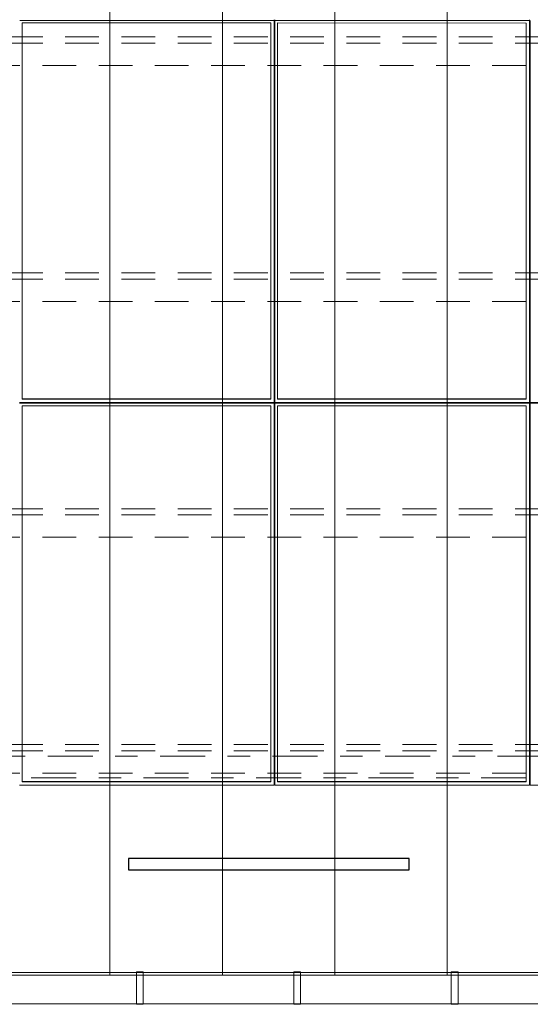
# Model space of a CAD drawing. Header units: metres. Extents: x -167 to 233, y -155 to 122.
# Tile 57 of 96: x 42.9 to 45.17, y 27.49 to 31.87. Entities that reach past the tile are written whole.
import ezdxf
from ezdxf.enums import TextEntityAlignment as Align

# ---------------------------------------------------------------- set-up
doc = ezdxf.new("R2010")
doc.units = ezdxf.units.M
doc.header["$MEASUREMENT"] = 0
for name, pattern in [('Achse', [0.4, 0.2, -0.1, 0, -0.1]), ('Raster', [0.4, 0.2, -0.1, 0, -0.1]), ('Strichlinie_ eng', [0.23, 0.15, -0.08])]:
    doc.linetypes.add(name, pattern=pattern)
for name, color, linetype in [('30 Dachaufbau', 7, 'Continuous'), ('30 Dachentwässerung', 7, 'Continuous'), ('30 Dachkonstruktion massiv', 7, 'Continuous'), ('40 Absturzsicherung', 7, 'Continuous'), ('70 PV-Anlage', 7, 'Continuous'), ('90 Achsraster', 7, 'Continuous')]:
    doc.layers.add(name, color=color, linetype=linetype)
doc.styles.add('ERSTELLTER_STIL_1', font='arial.ttf')

# ---------------------------------------------------------------- blocks, each defined once
blk = doc.blocks.new('Standard-Rastermarker_139')
at = {"layer": '90 Achsraster', "color": 14, "linetype": 'Raster', "lineweight": 18, "true_color": 0xa80000}
blk.add_line((1, 0), (45.4427, 0), dxfattribs=at)
at = {"layer": '90 Achsraster', "color": 14, "lineweight": 18, "true_color": 0xa80000, "style": 'ERSTELLTER_STIL_1'}
for tag, p in [('AC_MarkerText_1_0', (-0.35, 0.15)), ('AC_MarkerText_1_1', (46.7927, 0.15))]:
    blk.add_attdef(tag, text='', height=0.3, dxfattribs=at).set_placement(p, align=Align.TOP_CENTER)
blk = doc.blocks.new('Lattung 27')
at = {"layer": '30 Dachkonstruktion massiv', "color": 7, "linetype": 'Strichlinie_ eng', "lineweight": 13}
for p, q in [((40.5014, 3.2481), (0, 3.2481)), ((40.5014, 3.2202), (0, 3.2202)), ((0, 3.1212), (40.5014, 3.1212)), ((40.5014, 2.1984), (0, 2.1984)), ((40.5014, 2.1706), (0, 2.1706)), ((0, 2.0715), (40.5014, 2.0715)), ((40.5014, 1.1487), (0, 1.1487)), ((40.5014, 1.1209), (0, 1.1209)), ((0, 1.0218), (40.5014, 1.0218)), ((40.5014, 0.099), (0, 0.099)), ((40.5014, 0.0712), (0, 0.0712)), ((0, -0.0278), (40.5014, -0.0278))]:
    blk.add_line(p, q, dxfattribs=at)
blk = doc.blocks.new('Regenrinne 27_4')
at = {"layer": '30 Dachentwässerung', "color": 7, "linetype": 'Continuous', "lineweight": 13}
for p, q in [((5.815, 0.072), (5.785, 0.072)), ((5.785, 0.072), (5.785, -0.072)), ((5.815, -0.072), (5.815, 0.072)), ((6.515, 0.072), (6.485, 0.072)), ((6.485, 0.072), (6.485, -0.072)), ((6.515, -0.072), (6.515, 0.072)), ((7.215, 0.072), (7.185, 0.072)), ((7.185, 0.072), (7.185, -0.072)), ((7.215, -0.072), (7.215, 0.072)), ((5.785, -0.072), (5.815, -0.072)), ((6.485, -0.072), (6.515, -0.072)), ((7.185, -0.072), (7.215, -0.072))]:
    blk.add_line(p, q, dxfattribs=at)
at = {"layer": '30 Dachentwässerung', "color": 7, "linetype": 'Continuous', "lineweight": 13, "flags": 128}
blk.add_lwpolyline([(0, -0.07), (20.9887, -0.07), (20.9887, 0.07), (0, 0.07)], close=True, dxfattribs=at)
blk = doc.blocks.new('*X218', base_point=(27236.1321, 33357.279))
at = {"layer": '30 Dachaufbau', "color": 7, "linetype": 'Continuous', "lineweight": 13}
for p, q in [((43.3011, 31.8548), (43.3011, 31.9192)), ((43.3011, 31.8548), (43.3011, 31.9192)), ((43.8011, 31.8548), (43.8011, 31.9192)), ((43.8011, 31.8548), (43.8011, 31.9192)), ((44.3011, 31.8548), (44.3011, 31.9192)), ((44.3011, 31.8548), (44.3011, 31.9192)), ((44.8011, 31.8548), (44.8011, 31.9192)), ((44.8011, 31.8548), (44.8011, 31.9192)), ((43.3011, 31.7905), (43.3011, 31.8548)), ((43.3011, 31.7905), (43.3011, 31.8548)), ((43.8011, 31.7905), (43.8011, 31.8548)), ((43.8011, 31.7905), (43.8011, 31.8548)), ((44.3011, 31.7905), (44.3011, 31.8548)), ((44.3011, 31.7905), (44.3011, 31.8548)), ((44.8011, 31.7905), (44.8011, 31.8548)), ((44.8011, 31.7905), (44.8011, 31.8548)), ((43.3011, 31.7261), (43.3011, 31.7905)), ((43.3011, 31.7261), (43.3011, 31.7905)), ((43.8011, 31.7261), (43.8011, 31.7905)), ((43.8011, 31.7261), (43.8011, 31.7905)), ((44.3011, 31.7261), (44.3011, 31.7905)), ((44.3011, 31.7261), (44.3011, 31.7905)), ((44.8011, 31.7261), (44.8011, 31.7905)), ((44.8011, 31.7261), (44.8011, 31.7905)), ((43.3011, 31.6617), (43.3011, 31.7261)), ((43.3011, 31.6617), (43.3011, 31.7261)), ((43.8011, 31.6617), (43.8011, 31.7261)), ((43.8011, 31.6617), (43.8011, 31.7261)), ((44.3011, 31.6617), (44.3011, 31.7261)), ((44.3011, 31.6617), (44.3011, 31.7261)), ((44.8011, 31.6617), (44.8011, 31.7261)), ((44.8011, 31.6617), (44.8011, 31.7261)), ((43.3011, 31.5974), (43.3011, 31.6617)), ((43.3011, 31.5974), (43.3011, 31.6617)), ((43.8011, 31.5974), (43.8011, 31.6617)), ((43.8011, 31.5974), (43.8011, 31.6617)), ((44.3011, 31.5974), (44.3011, 31.6617)), ((44.3011, 31.5974), (44.3011, 31.6617)), ((44.8011, 31.5974), (44.8011, 31.6617)), ((44.8011, 31.5974), (44.8011, 31.6617)), ((43.3011, 31.533), (43.3011, 31.5974)), ((43.3011, 31.533), (43.3011, 31.5974)), ((43.8011, 31.533), (43.8011, 31.5974)), ((43.8011, 31.533), (43.8011, 31.5974)), ((44.3011, 31.533), (44.3011, 31.5974)), ((44.3011, 31.533), (44.3011, 31.5974)), ((44.8011, 31.533), (44.8011, 31.5974)), ((44.8011, 31.533), (44.8011, 31.5974)), ((43.3011, 31.4686), (43.3011, 31.533)), ((43.3011, 31.4686), (43.3011, 31.533)), ((43.8011, 31.4686), (43.8011, 31.533)), ((43.8011, 31.4686), (43.8011, 31.533)), ((44.3011, 31.4686), (44.3011, 31.533)), ((44.3011, 31.4686), (44.3011, 31.533)), ((44.8011, 31.4686), (44.8011, 31.533)), ((44.8011, 31.4686), (44.8011, 31.533)), ((43.3011, 31.4043), (43.3011, 31.4686)), ((43.3011, 31.4043), (43.3011, 31.4686)), ((43.8011, 31.4043), (43.8011, 31.4686)), ((43.8011, 31.4043), (43.8011, 31.4686)), ((44.3011, 31.4043), (44.3011, 31.4686)), ((44.3011, 31.4043), (44.3011, 31.4686)), ((44.8011, 31.4043), (44.8011, 31.4686)), ((44.8011, 31.4043), (44.8011, 31.4686)), ((43.3011, 31.3399), (43.3011, 31.4043)), ((43.3011, 31.3399), (43.3011, 31.4043)), ((43.8011, 31.3399), (43.8011, 31.4043)), ((43.8011, 31.3399), (43.8011, 31.4043)), ((44.3011, 31.3399), (44.3011, 31.4043)), ((44.3011, 31.3399), (44.3011, 31.4043)), ((44.8011, 31.3399), (44.8011, 31.4043)), ((44.8011, 31.3399), (44.8011, 31.4043)), ((43.3011, 31.2755), (43.3011, 31.3399)), ((43.3011, 31.2755), (43.3011, 31.3399)), ((43.8011, 31.2755), (43.8011, 31.3399)), ((43.8011, 31.2755), (43.8011, 31.3399)), ((44.3011, 31.2755), (44.3011, 31.3399)), ((44.3011, 31.2755), (44.3011, 31.3399)), ((44.8011, 31.2755), (44.8011, 31.3399)), ((44.8011, 31.2755), (44.8011, 31.3399)), ((43.3011, 31.2111), (43.3011, 31.2755)), ((43.3011, 31.2111), (43.3011, 31.2755)), ((43.8011, 31.2111), (43.8011, 31.2755)), ((43.8011, 31.2111), (43.8011, 31.2755)), ((44.3011, 31.2111), (44.3011, 31.2755)), ((44.3011, 31.2111), (44.3011, 31.2755)), ((44.8011, 31.2111), (44.8011, 31.2755)), ((44.8011, 31.2111), (44.8011, 31.2755)), ((43.3011, 31.1468), (43.3011, 31.2111)), ((43.3011, 31.1468), (43.3011, 31.2111)), ((43.8011, 31.1468), (43.8011, 31.2111)), ((43.8011, 31.1468), (43.8011, 31.2111)), ((44.3011, 31.1468), (44.3011, 31.2111)), ((44.3011, 31.1468), (44.3011, 31.2111)), ((44.8011, 31.1468), (44.8011, 31.2111)), ((44.8011, 31.1468), (44.8011, 31.2111)), ((43.3011, 31.0824), (43.3011, 31.1468)), ((43.3011, 31.0824), (43.3011, 31.1468)), ((43.8011, 31.0824), (43.8011, 31.1468)), ((43.8011, 31.0824), (43.8011, 31.1468)), ((44.3011, 31.0824), (44.3011, 31.1468)), ((44.3011, 31.0824), (44.3011, 31.1468)), ((44.8011, 31.0824), (44.8011, 31.1468)), ((44.8011, 31.0824), (44.8011, 31.1468)), ((43.3011, 31.018), (43.3011, 31.0824)), ((43.3011, 31.018), (43.3011, 31.0824)), ((43.8011, 31.018), (43.8011, 31.0824)), ((43.8011, 31.018), (43.8011, 31.0824)), ((44.3011, 31.018), (44.3011, 31.0824)), ((44.3011, 31.018), (44.3011, 31.0824)), ((44.8011, 31.018), (44.8011, 31.0824)), ((44.8011, 31.018), (44.8011, 31.0824)), ((43.3011, 30.9537), (43.3011, 31.018)), ((43.3011, 30.9537), (43.3011, 31.018)), ((43.8011, 30.9537), (43.8011, 31.018)), ((43.8011, 30.9537), (43.8011, 31.018)), ((44.3011, 30.9537), (44.3011, 31.018)), ((44.3011, 30.9537), (44.3011, 31.018)), ((44.8011, 30.9537), (44.8011, 31.018)), ((44.8011, 30.9537), (44.8011, 31.018)), ((43.3011, 30.8893), (43.3011, 30.9537)), ((43.3011, 30.8893), (43.3011, 30.9537)), ((43.8011, 30.8893), (43.8011, 30.9537)), ((43.8011, 30.8893), (43.8011, 30.9537)), ((44.3011, 30.8893), (44.3011, 30.9537)), ((44.3011, 30.8893), (44.3011, 30.9537)), ((44.8011, 30.8893), (44.8011, 30.9537)), ((44.8011, 30.8893), (44.8011, 30.9537)), ((43.3011, 30.8249), (43.3011, 30.8893)), ((43.3011, 30.8249), (43.3011, 30.8893)), ((43.8011, 30.8249), (43.8011, 30.8893)), ((43.8011, 30.8249), (43.8011, 30.8893)), ((44.3011, 30.8249), (44.3011, 30.8893)), ((44.3011, 30.8249), (44.3011, 30.8893)), ((44.8011, 30.8249), (44.8011, 30.8893)), ((44.8011, 30.8249), (44.8011, 30.8893)), ((43.3011, 30.7606), (43.3011, 30.8249)), ((43.3011, 30.7606), (43.3011, 30.8249)), ((43.8011, 30.7606), (43.8011, 30.8249)), ((43.8011, 30.7606), (43.8011, 30.8249)), ((44.3011, 30.7606), (44.3011, 30.8249)), ((44.3011, 30.7606), (44.3011, 30.8249)), ((44.8011, 30.7606), (44.8011, 30.8249)), ((44.8011, 30.7606), (44.8011, 30.8249)), ((43.3011, 30.6962), (43.3011, 30.7606)), ((43.3011, 30.6962), (43.3011, 30.7606)), ((43.8011, 30.6962), (43.8011, 30.7606)), ((43.8011, 30.6962), (43.8011, 30.7606)), ((44.3011, 30.6962), (44.3011, 30.7606)), ((44.3011, 30.6962), (44.3011, 30.7606)), ((44.8011, 30.6962), (44.8011, 30.7606)), ((44.8011, 30.6962), (44.8011, 30.7606)), ((43.3011, 30.6318), (43.3011, 30.6962)), ((43.3011, 30.6318), (43.3011, 30.6962)), ((43.8011, 30.6318), (43.8011, 30.6962)), ((43.8011, 30.6318), (43.8011, 30.6962)), ((44.3011, 30.6318), (44.3011, 30.6962)), ((44.3011, 30.6318), (44.3011, 30.6962)), ((44.8011, 30.6318), (44.8011, 30.6962)), ((44.8011, 30.6318), (44.8011, 30.6962)), ((43.3011, 30.5675), (43.3011, 30.6318)), ((43.3011, 30.5675), (43.3011, 30.6318)), ((43.8011, 30.5675), (43.8011, 30.6318)), ((43.8011, 30.5675), (43.8011, 30.6318)), ((44.3011, 30.5675), (44.3011, 30.6318)), ((44.3011, 30.5675), (44.3011, 30.6318)), ((44.8011, 30.5675), (44.8011, 30.6318)), ((44.8011, 30.5675), (44.8011, 30.6318)), ((43.3011, 30.5031), (43.3011, 30.5675)), ((43.3011, 30.5031), (43.3011, 30.5675)), ((43.8011, 30.5031), (43.8011, 30.5675)), ((43.8011, 30.5031), (43.8011, 30.5675)), ((44.3011, 30.5031), (44.3011, 30.5675)), ((44.3011, 30.5031), (44.3011, 30.5675)), ((44.8011, 30.5031), (44.8011, 30.5675)), ((44.8011, 30.5031), (44.8011, 30.5675)), ((43.3011, 30.4387), (43.3011, 30.5031)), ((43.3011, 30.4387), (43.3011, 30.5031)), ((43.8011, 30.4387), (43.8011, 30.5031)), ((43.8011, 30.4387), (43.8011, 30.5031)), ((44.3011, 30.4387), (44.3011, 30.5031)), ((44.3011, 30.4387), (44.3011, 30.5031)), ((44.8011, 30.4387), (44.8011, 30.5031)), ((44.8011, 30.4387), (44.8011, 30.5031)), ((43.3011, 30.3744), (43.3011, 30.4387)), ((43.3011, 30.3744), (43.3011, 30.4387)), ((43.8011, 30.3744), (43.8011, 30.4387)), ((43.8011, 30.3744), (43.8011, 30.4387)), ((44.3011, 30.3744), (44.3011, 30.4387)), ((44.3011, 30.3744), (44.3011, 30.4387)), ((44.8011, 30.3744), (44.8011, 30.4387)), ((44.8011, 30.3744), (44.8011, 30.4387)), ((43.3011, 30.31), (43.3011, 30.3744)), ((43.3011, 30.31), (43.3011, 30.3744)), ((43.8011, 30.31), (43.8011, 30.3744)), ((43.8011, 30.31), (43.8011, 30.3744)), ((44.3011, 30.31), (44.3011, 30.3744)), ((44.3011, 30.31), (44.3011, 30.3744)), ((44.8011, 30.31), (44.8011, 30.3744)), ((44.8011, 30.31), (44.8011, 30.3744)), ((43.3011, 30.2456), (43.3011, 30.31)), ((43.3011, 30.2456), (43.3011, 30.31)), ((43.8011, 30.2456), (43.8011, 30.31)), ((43.8011, 30.2456), (43.8011, 30.31)), ((44.3011, 30.2456), (44.3011, 30.31)), ((44.3011, 30.2456), (44.3011, 30.31)), ((44.8011, 30.2456), (44.8011, 30.31)), ((44.8011, 30.2456), (44.8011, 30.31)), ((43.3011, 30.1813), (43.3011, 30.2456)), ((43.3011, 30.1813), (43.3011, 30.2456)), ((43.8011, 30.1813), (43.8011, 30.2456)), ((43.8011, 30.1813), (43.8011, 30.2456)), ((44.3011, 30.1813), (44.3011, 30.2456)), ((44.3011, 30.1813), (44.3011, 30.2456)), ((44.8011, 30.1813), (44.8011, 30.2456)), ((44.8011, 30.1813), (44.8011, 30.2456)), ((43.3011, 30.1169), (43.3011, 30.1813)), ((43.3011, 30.1169), (43.3011, 30.1813)), ((43.8011, 30.1169), (43.8011, 30.1813)), ((43.8011, 30.1169), (43.8011, 30.1813)), ((44.3011, 30.1169), (44.3011, 30.1813)), ((44.3011, 30.1169), (44.3011, 30.1813)), ((44.8011, 30.1169), (44.8011, 30.1813)), ((44.8011, 30.1169), (44.8011, 30.1813)), ((43.3011, 30.0525), (43.3011, 30.1169)), ((43.3011, 30.0525), (43.3011, 30.1169)), ((43.8011, 30.0525), (43.8011, 30.1169)), ((43.8011, 30.0525), (43.8011, 30.1169)), ((44.3011, 30.0525), (44.3011, 30.1169)), ((44.3011, 30.0525), (44.3011, 30.1169)), ((44.8011, 30.0525), (44.8011, 30.1169)), ((44.8011, 30.0525), (44.8011, 30.1169)), ((43.3011, 29.9882), (43.3011, 30.0525)), ((43.3011, 29.9882), (43.3011, 30.0525)), ((43.8011, 29.9882), (43.8011, 30.0525)), ((43.8011, 29.9882), (43.8011, 30.0525)), ((44.3011, 29.9882), (44.3011, 30.0525)), ((44.3011, 29.9882), (44.3011, 30.0525)), ((44.8011, 29.9882), (44.8011, 30.0525)), ((44.8011, 29.9882), (44.8011, 30.0525)), ((43.3011, 29.9238), (43.3011, 29.9882)), ((43.3011, 29.9238), (43.3011, 29.9882)), ((43.8011, 29.9238), (43.8011, 29.9882)), ((43.8011, 29.9238), (43.8011, 29.9882)), ((44.3011, 29.9238), (44.3011, 29.9882)), ((44.3011, 29.9238), (44.3011, 29.9882)), ((44.8011, 29.9238), (44.8011, 29.9882)), ((44.8011, 29.9238), (44.8011, 29.9882)), ((43.3011, 29.8594), (43.3011, 29.9238)), ((43.3011, 29.8594), (43.3011, 29.9238)), ((43.8011, 29.8594), (43.8011, 29.9238)), ((43.8011, 29.8594), (43.8011, 29.9238)), ((44.3011, 29.8594), (44.3011, 29.9238)), ((44.3011, 29.8594), (44.3011, 29.9238)), ((44.8011, 29.8594), (44.8011, 29.9238)), ((44.8011, 29.8594), (44.8011, 29.9238)), ((43.3011, 29.7951), (43.3011, 29.8594)), ((43.3011, 29.7951), (43.3011, 29.8594)), ((43.8011, 29.7951), (43.8011, 29.8594)), ((43.8011, 29.7951), (43.8011, 29.8594)), ((44.3011, 29.7951), (44.3011, 29.8594)), ((44.3011, 29.7951), (44.3011, 29.8594)), ((44.8011, 29.7951), (44.8011, 29.8594)), ((44.8011, 29.7951), (44.8011, 29.8594)), ((43.3011, 29.7307), (43.3011, 29.7951)), ((43.3011, 29.7307), (43.3011, 29.7951)), ((43.8011, 29.7307), (43.8011, 29.7951)), ((43.8011, 29.7307), (43.8011, 29.7951)), ((44.3011, 29.7307), (44.3011, 29.7951)), ((44.3011, 29.7307), (44.3011, 29.7951)), ((44.8011, 29.7307), (44.8011, 29.7951)), ((44.8011, 29.7307), (44.8011, 29.7951)), ((43.3011, 29.6663), (43.3011, 29.7307)), ((43.3011, 29.6663), (43.3011, 29.7307)), ((43.8011, 29.6663), (43.8011, 29.7307)), ((43.8011, 29.6663), (43.8011, 29.7307)), ((44.3011, 29.6663), (44.3011, 29.7307)), ((44.3011, 29.6663), (44.3011, 29.7307)), ((44.8011, 29.6663), (44.8011, 29.7307)), ((44.8011, 29.6663), (44.8011, 29.7307)), ((43.3011, 29.602), (43.3011, 29.6663)), ((43.3011, 29.602), (43.3011, 29.6663)), ((43.8011, 29.602), (43.8011, 29.6663)), ((43.8011, 29.602), (43.8011, 29.6663)), ((44.3011, 29.602), (44.3011, 29.6663)), ((44.3011, 29.602), (44.3011, 29.6663)), ((44.8011, 29.602), (44.8011, 29.6663)), ((44.8011, 29.602), (44.8011, 29.6663)), ((43.3011, 29.5376), (43.3011, 29.602)), ((43.3011, 29.5376), (43.3011, 29.602)), ((43.8011, 29.5376), (43.8011, 29.602)), ((43.8011, 29.5376), (43.8011, 29.602)), ((44.3011, 29.5376), (44.3011, 29.602)), ((44.3011, 29.5376), (44.3011, 29.602)), ((44.8011, 29.5376), (44.8011, 29.602)), ((44.8011, 29.5376), (44.8011, 29.602)), ((43.3011, 29.4732), (43.3011, 29.5376)), ((43.3011, 29.4732), (43.3011, 29.5376)), ((43.8011, 29.4732), (43.8011, 29.5376)), ((43.8011, 29.4732), (43.8011, 29.5376)), ((44.3011, 29.4732), (44.3011, 29.5376)), ((44.3011, 29.4732), (44.3011, 29.5376)), ((44.8011, 29.4732), (44.8011, 29.5376)), ((44.8011, 29.4732), (44.8011, 29.5376)), ((43.3011, 29.4089), (43.3011, 29.4732)), ((43.3011, 29.4089), (43.3011, 29.4732)), ((43.8011, 29.4089), (43.8011, 29.4732)), ((43.8011, 29.4089), (43.8011, 29.4732)), ((44.3011, 29.4089), (44.3011, 29.4732)), ((44.3011, 29.4089), (44.3011, 29.4732)), ((44.8011, 29.4089), (44.8011, 29.4732)), ((44.8011, 29.4089), (44.8011, 29.4732)), ((43.3011, 29.3445), (43.3011, 29.4089)), ((43.3011, 29.3445), (43.3011, 29.4089)), ((43.8011, 29.3445), (43.8011, 29.4089)), ((43.8011, 29.3445), (43.8011, 29.4089)), ((44.3011, 29.3445), (44.3011, 29.4089)), ((44.3011, 29.3445), (44.3011, 29.4089)), ((44.8011, 29.3445), (44.8011, 29.4089)), ((44.8011, 29.3445), (44.8011, 29.4089)), ((43.3011, 29.2801), (43.3011, 29.3445)), ((43.3011, 29.2801), (43.3011, 29.3445)), ((43.8011, 29.2801), (43.8011, 29.3445)), ((43.8011, 29.2801), (43.8011, 29.3445)), ((44.3011, 29.2801), (44.3011, 29.3445)), ((44.3011, 29.2801), (44.3011, 29.3445)), ((44.8011, 29.2801), (44.8011, 29.3445)), ((44.8011, 29.2801), (44.8011, 29.3445)), ((43.3011, 29.2158), (43.3011, 29.2801)), ((43.3011, 29.2158), (43.3011, 29.2801)), ((43.8011, 29.2158), (43.8011, 29.2801)), ((43.8011, 29.2158), (43.8011, 29.2801)), ((44.3011, 29.2158), (44.3011, 29.2801)), ((44.3011, 29.2158), (44.3011, 29.2801)), ((44.8011, 29.2158), (44.8011, 29.2801)), ((44.8011, 29.2158), (44.8011, 29.2801)), ((43.3011, 29.1514), (43.3011, 29.2158)), ((43.3011, 29.1514), (43.3011, 29.2158)), ((43.8011, 29.1514), (43.8011, 29.2158)), ((43.8011, 29.1514), (43.8011, 29.2158)), ((44.3011, 29.1514), (44.3011, 29.2158)), ((44.3011, 29.1514), (44.3011, 29.2158)), ((44.8011, 29.1514), (44.8011, 29.2158)), ((44.8011, 29.1514), (44.8011, 29.2158)), ((43.3011, 29.087), (43.3011, 29.1514)), ((43.3011, 29.087), (43.3011, 29.1514)), ((43.8011, 29.087), (43.8011, 29.1514)), ((43.8011, 29.087), (43.8011, 29.1514)), ((44.3011, 29.087), (44.3011, 29.1514)), ((44.3011, 29.087), (44.3011, 29.1514)), ((44.8011, 29.087), (44.8011, 29.1514)), ((44.8011, 29.087), (44.8011, 29.1514)), ((43.3011, 29.0227), (43.3011, 29.087)), ((43.3011, 29.0227), (43.3011, 29.087)), ((43.8011, 29.0227), (43.8011, 29.087)), ((43.8011, 29.0227), (43.8011, 29.087)), ((44.3011, 29.0227), (44.3011, 29.087)), ((44.3011, 29.0227), (44.3011, 29.087)), ((44.8011, 29.0227), (44.8011, 29.087)), ((44.8011, 29.0227), (44.8011, 29.087)), ((43.3011, 28.9583), (43.3011, 29.0227)), ((43.3011, 28.9583), (43.3011, 29.0227)), ((43.8011, 28.9583), (43.8011, 29.0227)), ((43.8011, 28.9583), (43.8011, 29.0227)), ((44.3011, 28.9583), (44.3011, 29.0227)), ((44.3011, 28.9583), (44.3011, 29.0227)), ((44.8011, 28.9583), (44.8011, 29.0227)), ((44.8011, 28.9583), (44.8011, 29.0227)), ((43.3011, 28.8939), (43.3011, 28.9583)), ((43.3011, 28.8939), (43.3011, 28.9583)), ((43.8011, 28.8939), (43.8011, 28.9583)), ((43.8011, 28.8939), (43.8011, 28.9583)), ((44.3011, 28.8939), (44.3011, 28.9583)), ((44.3011, 28.8939), (44.3011, 28.9583)), ((44.8011, 28.8939), (44.8011, 28.9583)), ((44.8011, 28.8939), (44.8011, 28.9583)), ((43.3011, 28.8296), (43.3011, 28.8939)), ((43.3011, 28.8296), (43.3011, 28.8939)), ((43.8011, 28.8296), (43.8011, 28.8939)), ((43.8011, 28.8296), (43.8011, 28.8939)), ((44.3011, 28.8296), (44.3011, 28.8939)), ((44.3011, 28.8296), (44.3011, 28.8939)), ((44.8011, 28.8296), (44.8011, 28.8939)), ((44.8011, 28.8296), (44.8011, 28.8939)), ((43.3011, 28.7652), (43.3011, 28.8296)), ((43.3011, 28.7652), (43.3011, 28.8296)), ((43.8011, 28.7652), (43.8011, 28.8296)), ((43.8011, 28.7652), (43.8011, 28.8296)), ((44.3011, 28.7652), (44.3011, 28.8296)), ((44.3011, 28.7652), (44.3011, 28.8296)), ((44.8011, 28.7652), (44.8011, 28.8296)), ((44.8011, 28.7652), (44.8011, 28.8296)), ((43.3011, 28.7008), (43.3011, 28.7652)), ((43.3011, 28.7008), (43.3011, 28.7652)), ((43.8011, 28.7008), (43.8011, 28.7652)), ((43.8011, 28.7008), (43.8011, 28.7652)), ((44.3011, 28.7008), (44.3011, 28.7652)), ((44.3011, 28.7008), (44.3011, 28.7652)), ((44.8011, 28.7008), (44.8011, 28.7652)), ((44.8011, 28.7008), (44.8011, 28.7652)), ((43.3011, 28.6365), (43.3011, 28.7008)), ((43.3011, 28.6365), (43.3011, 28.7008)), ((43.8011, 28.6365), (43.8011, 28.7008)), ((43.8011, 28.6365), (43.8011, 28.7008)), ((44.3011, 28.6365), (44.3011, 28.7008)), ((44.3011, 28.6365), (44.3011, 28.7008)), ((44.8011, 28.6365), (44.8011, 28.7008)), ((44.8011, 28.6365), (44.8011, 28.7008)), ((43.3011, 28.5721), (43.3011, 28.6365)), ((43.3011, 28.5721), (43.3011, 28.6365)), ((43.8011, 28.5721), (43.8011, 28.6365)), ((43.8011, 28.5721), (43.8011, 28.6365)), ((44.3011, 28.5721), (44.3011, 28.6365)), ((44.3011, 28.5721), (44.3011, 28.6365)), ((44.8011, 28.5721), (44.8011, 28.6365)), ((44.8011, 28.5721), (44.8011, 28.6365)), ((43.3011, 28.5077), (43.3011, 28.5721)), ((43.3011, 28.5077), (43.3011, 28.5721)), ((43.8011, 28.5077), (43.8011, 28.5721)), ((43.8011, 28.5077), (43.8011, 28.5721)), ((44.3011, 28.5077), (44.3011, 28.5721)), ((44.3011, 28.5077), (44.3011, 28.5721)), ((44.8011, 28.5077), (44.8011, 28.5721)), ((44.8011, 28.5077), (44.8011, 28.5721)), ((43.3011, 28.4434), (43.3011, 28.5077)), ((43.3011, 28.4434), (43.3011, 28.5077)), ((43.8011, 28.4434), (43.8011, 28.5077)), ((43.8011, 28.4434), (43.8011, 28.5077)), ((44.3011, 28.4434), (44.3011, 28.5077)), ((44.3011, 28.4434), (44.3011, 28.5077)), ((44.8011, 28.4434), (44.8011, 28.5077)), ((44.8011, 28.4434), (44.8011, 28.5077)), ((43.3011, 28.379), (43.3011, 28.4434)), ((43.3011, 28.379), (43.3011, 28.4434)), ((43.8011, 28.379), (43.8011, 28.4434)), ((43.8011, 28.379), (43.8011, 28.4434)), ((44.3011, 28.379), (44.3011, 28.4434)), ((44.3011, 28.379), (44.3011, 28.4434)), ((44.8011, 28.379), (44.8011, 28.4434)), ((44.8011, 28.379), (44.8011, 28.4434)), ((43.3011, 28.3146), (43.3011, 28.379)), ((43.3011, 28.3146), (43.3011, 28.379)), ((43.8011, 28.3146), (43.8011, 28.379)), ((43.8011, 28.3146), (43.8011, 28.379)), ((44.3011, 28.3146), (44.3011, 28.379)), ((44.3011, 28.3146), (44.3011, 28.379)), ((44.8011, 28.3146), (44.8011, 28.379)), ((44.8011, 28.3146), (44.8011, 28.379)), ((43.3011, 28.2502), (43.3011, 28.3146)), ((43.3011, 28.2502), (43.3011, 28.3146)), ((43.8011, 28.2502), (43.8011, 28.3146)), ((43.8011, 28.2502), (43.8011, 28.3146)), ((44.3011, 28.2502), (44.3011, 28.3146)), ((44.3011, 28.2502), (44.3011, 28.3146)), ((44.8011, 28.2502), (44.8011, 28.3146)), ((44.8011, 28.2502), (44.8011, 28.3146)), ((43.3011, 28.1859), (43.3011, 28.2502)), ((43.3011, 28.1859), (43.3011, 28.2502)), ((43.8011, 28.1859), (43.8011, 28.2502)), ((43.8011, 28.1859), (43.8011, 28.2502)), ((44.3011, 28.1859), (44.3011, 28.2502)), ((44.3011, 28.1859), (44.3011, 28.2502)), ((44.8011, 28.1859), (44.8011, 28.2502)), ((44.8011, 28.1859), (44.8011, 28.2502)), ((43.3011, 28.1215), (43.3011, 28.1859)), ((43.3011, 28.1215), (43.3011, 28.1859)), ((43.8011, 28.1215), (43.8011, 28.1859)), ((43.8011, 28.1215), (43.8011, 28.1859)), ((44.3011, 28.1215), (44.3011, 28.1859)), ((44.3011, 28.1215), (44.3011, 28.1859)), ((44.8011, 28.1215), (44.8011, 28.1859)), ((44.8011, 28.1215), (44.8011, 28.1859)), ((43.3011, 28.0571), (43.3011, 28.1215)), ((43.3011, 28.0571), (43.3011, 28.1215)), ((43.8011, 28.0571), (43.8011, 28.1215)), ((43.8011, 28.0571), (43.8011, 28.1215)), ((44.3011, 28.0571), (44.3011, 28.1215)), ((44.3011, 28.0571), (44.3011, 28.1215)), ((44.8011, 28.0571), (44.8011, 28.1215)), ((44.8011, 28.0571), (44.8011, 28.1215)), ((43.3011, 27.9928), (43.3011, 28.0571)), ((43.3011, 27.9928), (43.3011, 28.0571)), ((43.8011, 27.9928), (43.8011, 28.0571)), ((43.8011, 27.9928), (43.8011, 28.0571)), ((44.3011, 27.9928), (44.3011, 28.0571)), ((44.3011, 27.9928), (44.3011, 28.0571)), ((44.8011, 27.9928), (44.8011, 28.0571)), ((44.8011, 27.9928), (44.8011, 28.0571)), ((43.3011, 27.9284), (43.3011, 27.9928)), ((43.3011, 27.9284), (43.3011, 27.9928)), ((43.8011, 27.9284), (43.8011, 27.9928)), ((43.8011, 27.9284), (43.8011, 27.9928)), ((44.3011, 27.9284), (44.3011, 27.9928)), ((44.3011, 27.9284), (44.3011, 27.9928)), ((44.8011, 27.9284), (44.8011, 27.9928)), ((44.8011, 27.9284), (44.8011, 27.9928)), ((43.3011, 27.864), (43.3011, 27.9284)), ((43.3011, 27.864), (43.3011, 27.9284)), ((43.8011, 27.864), (43.8011, 27.9284)), ((43.8011, 27.864), (43.8011, 27.9284)), ((44.3011, 27.864), (44.3011, 27.9284)), ((44.3011, 27.864), (44.3011, 27.9284)), ((44.8011, 27.864), (44.8011, 27.9284)), ((44.8011, 27.864), (44.8011, 27.9284)), ((43.3011, 27.7997), (43.3011, 27.864)), ((43.3011, 27.7997), (43.3011, 27.864)), ((43.8011, 27.7997), (43.8011, 27.864)), ((43.8011, 27.7997), (43.8011, 27.864)), ((44.3011, 27.7997), (44.3011, 27.864)), ((44.3011, 27.7997), (44.3011, 27.864)), ((44.8011, 27.7997), (44.8011, 27.864)), ((44.8011, 27.7997), (44.8011, 27.864)), ((43.3011, 27.7353), (43.3011, 27.7997)), ((43.3011, 27.7353), (43.3011, 27.7997)), ((43.8011, 27.7353), (43.8011, 27.7997)), ((43.8011, 27.7353), (43.8011, 27.7997)), ((44.3011, 27.7353), (44.3011, 27.7997)), ((44.3011, 27.7353), (44.3011, 27.7997)), ((44.8011, 27.7353), (44.8011, 27.7997)), ((44.8011, 27.7353), (44.8011, 27.7997)), ((43.3011, 27.6709), (43.3011, 27.7353)), ((43.3011, 27.6709), (43.3011, 27.7353)), ((43.8011, 27.6709), (43.8011, 27.7353)), ((43.8011, 27.6709), (43.8011, 27.7353)), ((44.3011, 27.6709), (44.3011, 27.7353)), ((44.3011, 27.6709), (44.3011, 27.7353)), ((44.8011, 27.6709), (44.8011, 27.7353)), ((44.8011, 27.6709), (44.8011, 27.7353)), ((43.3011, 27.6148), (43.3011, 27.6709)), ((43.3011, 27.6148), (43.3011, 27.6709)), ((43.8011, 27.6148), (43.8011, 27.6709)), ((43.8011, 27.6148), (43.8011, 27.6709)), ((44.3011, 27.6148), (44.3011, 27.6709)), ((44.3011, 27.6148), (44.3011, 27.6709)), ((44.8011, 27.6148), (44.8011, 27.6709)), ((44.8011, 27.6148), (44.8011, 27.6709))]:
    blk.add_line(p, q, dxfattribs=at)
blk = doc.blocks.new('Solarkollektor - ACB')
at = {"layer": '70 PV-Anlage', "color": 7, "linetype": 'Continuous', "lineweight": 13}
for p, q in [((12.4815, 1.6852), (12.4815, 3.385)), ((12.485, 3.3884), (12.485, 3.385)), ((13.6165, 3.385), (12.485, 3.385)), ((12.485, 3.385), (12.485, 1.6852)), ((13.6165, 3.3884), (13.6165, 3.385)), ((13.6165, 1.6852), (13.6165, 3.385)), ((13.62, 3.3884), (13.62, 3.385)), ((14.7515, 3.385), (13.62, 3.385)), ((13.62, 3.385), (13.62, 1.6852)), ((12.5, 1.7), (12.5, 3.3736)), ((12.5, 3.3736), (13.605, 3.3736)), ((13.605, 3.3736), (13.605, 1.7)), ((13.635, 1.7), (13.635, 3.3736)), ((13.635, 3.3736), (14.74, 3.3736)), ((14.74, 3.3736), (14.74, 1.7)), ((12.485, 3.319), (12.4815, 3.319)), ((12.485, 3.3134), (12.4815, 3.3134)), ((13.62, 3.319), (13.6165, 3.319)), ((13.62, 3.3134), (13.6165, 3.3134)), ((12.4815, 3.2738), (12.485, 3.2738)), ((12.4815, 3.2716), (12.485, 3.2716)), ((13.6165, 3.2738), (13.62, 3.2738)), ((13.6165, 3.2716), (13.62, 3.2716)), ((12.485, 1.7345), (12.4815, 1.7345)), ((12.485, 1.729), (12.4815, 1.729)), ((13.62, 1.7345), (13.6165, 1.7345)), ((13.62, 1.729), (13.6165, 1.729)), ((11.35, 1.6852), (12.4815, 1.6852)), ((12.4815, 1.6817), (11.35, 1.6817)), ((12.4815, 1.6893), (12.485, 1.6893)), ((12.4815, 1.6852), (12.4815, 1.6817)), ((12.4815, -0.0181), (12.4815, 1.6817)), ((12.485, 1.6852), (12.485, 1.6817)), ((12.485, 1.6852), (13.6165, 1.6852)), ((13.6165, 1.6817), (12.485, 1.6817)), ((12.485, 1.6817), (12.485, -0.0181)), ((12.5, 1.7011), (13.605, 1.7011)), ((13.605, 1.7), (12.5, 1.7)), ((12.5, -0.0032), (12.5, 1.6703)), ((12.5, 1.6703), (13.605, 1.6703)), ((13.605, 1.6703), (13.605, -0.0032)), ((13.6165, 1.6893), (13.62, 1.6893)), ((13.6165, 1.6852), (13.6165, 1.6817)), ((13.6165, -0.0181), (13.6165, 1.6817)), ((13.62, 1.6852), (13.62, 1.6817)), ((13.62, 1.6852), (14.7515, 1.6852)), ((14.7515, 1.6817), (13.62, 1.6817)), ((13.62, 1.6817), (13.62, -0.0181)), ((13.635, 1.7011), (14.74, 1.7011)), ((14.74, 1.7), (13.635, 1.7)), ((13.635, -0.0032), (13.635, 1.6703)), ((13.635, 1.6703), (14.74, 1.6703)), ((14.74, 1.6703), (14.74, -0.0032)), ((12.485, 1.6157), (12.4815, 1.6157)), ((12.485, 1.6101), (12.4815, 1.6101)), ((13.62, 1.6157), (13.6165, 1.6157)), ((13.62, 1.6101), (13.6165, 1.6101)), ((12.4815, 1.5705), (12.485, 1.5705)), ((12.4815, 1.5684), (12.485, 1.5684)), ((13.6165, 1.5705), (13.62, 1.5705)), ((13.6165, 1.5684), (13.62, 1.5684)), ((12.485, 0.0313), (12.4815, 0.0313)), ((12.485, 0.0257), (12.4815, 0.0257)), ((13.62, 0.0313), (13.6165, 0.0313)), ((13.62, 0.0257), (13.6165, 0.0257)), ((11.35, -0.0181), (12.4815, -0.0181)), ((12.4815, -0.0139), (12.485, -0.0139)), ((12.485, -0.0181), (13.6165, -0.0181)), ((12.5, -0.0022), (13.605, -0.0022)), ((13.605, -0.0032), (12.5, -0.0032)), ((13.6165, -0.0139), (13.62, -0.0139)), ((13.62, -0.0181), (14.7515, -0.0181)), ((13.635, -0.0022), (14.74, -0.0022)), ((14.74, -0.0032), (13.635, -0.0032))]:
    blk.add_line(p, q, dxfattribs=at)
at = {"layer": '70 PV-Anlage', "color": 7, "linetype": 'Achse', "lineweight": 13}
blk.add_line((0, 0.0139), (39.725, 0.0139), dxfattribs=at)

msp = doc.modelspace()

# ---------------------------------------------------------------- linework, layer by layer
at = {"layer": '30 Dachaufbau', "color": 7, "linetype": 'Continuous', "lineweight": 13, "flags": 128}
msp.add_lwpolyline([(58.6225, 27.6148), (16.8411, 27.6148)], dxfattribs=at)
at = {"layer": '40 Absturzsicherung', "color": 250, "linetype": 'Continuous', "lineweight": 25, "true_color": 0x191919, "flags": 128}
msp.add_lwpolyline([(44.632, 28.0844), (44.632, 28.1344), (43.384, 28.1344), (43.384, 28.0844)], close=True, dxfattribs=at)
at = {"layer": '40 Absturzsicherung', "color": 255, "linetype": 'Continuous', "lineweight": 18, "flags": 128}
msp.add_lwpolyline([(44.632, 28.0844), (44.632, 28.1344), (43.384, 28.1344), (43.384, 28.0844)], close=True, dxfattribs=at)

# ---------------------------------------------------------------- block references
at = {"layer": '30 Dachaufbau', "color": 7, "linetype": 'Continuous', "lineweight": 13}
msp.add_blockref('*X218', (27236.1321, 33357.279), dxfattribs=at)
at = {"layer": '30 Dachentwässerung', "color": 7, "linetype": 'Continuous', "lineweight": 13}
msp.add_blockref('Regenrinne 27_4', (37.6338, 27.5575), dxfattribs=at)
at = {"layer": '30 Dachkonstruktion massiv', "color": 7, "linetype": 'Strichlinie_ eng', "lineweight": 18}
msp.add_blockref('Lattung 27', (17.5011, 28.5425), dxfattribs=at)
at = {"layer": '70 PV-Anlage', "color": 7, "linetype": 'Continuous', "lineweight": 13, "xscale": -0.9999999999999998, "rotation": 359.9945255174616}
msp.add_blockref('Solarkollektor - ACB', (57.6511, 28.478), dxfattribs=at)
at = {"layer": '90 Achsraster', "color": 7, "linetype": 'Continuous', "lineweight": 18}
msp.add_blockref('Standard-Rastermarker_139', (13.5244, 28.5897), dxfattribs=at)

doc.saveas('drawing.dxf')
